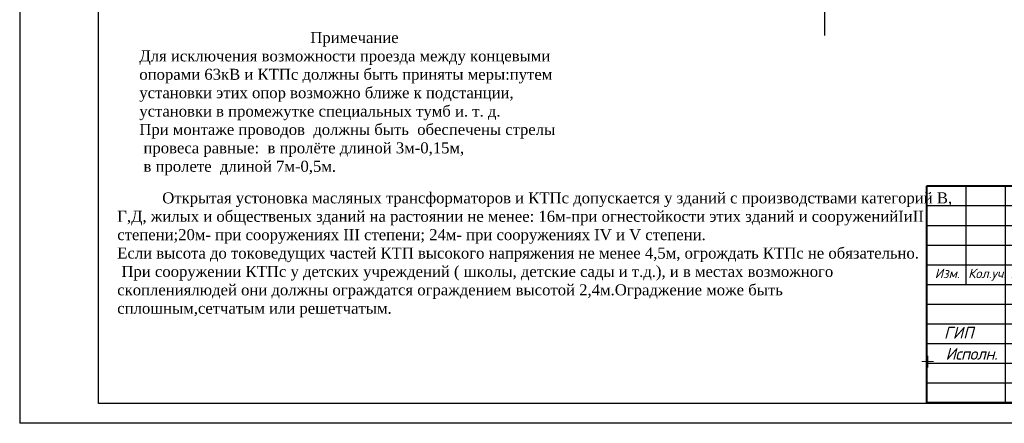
# Model space of a CAD drawing. Extents: x 10527 to 38813, y 13847 to 37526.
# Tile 12 of 256: x 35614 to 35863, y 32315 to 32417. Entities that reach past the tile are written whole.
import ezdxf

# ---------------------------------------------------------------- set-up
doc = ezdxf.new("R2010")
doc.units = 0
doc.header["$LTSCALE"] = 0.5
doc.header["$MEASUREMENT"] = 0
doc.layers.add('GEODS_POINT_GRID#_B', color=7, linetype='Continuous', true_color=0x000000)
doc.styles.add('ISOCPEUR', font='isocpeui.ttf', dxfattribs={"height": 300})
doc.styles.add('OOO-Kazar', font='isocpeur.ttf', dxfattribs={"height": 300})
doc.styles.get("Standard").update_dxf_attribs({"font": 'times.ttf'})

# ---------------------------------------------------------------- blocks, each defined once
blk = doc.blocks.new('CrossCoord_m1')
at = {"layer": 'GEODS_POINT_GRID#_B', "color": 3, "lineweight": 20, "true_color": 0x00ff00, "flags": 128}
for points in [[(-3, 0), (3, 0)], [(0, 3), (0, -3)]]:
    blk.add_lwpolyline(points, dxfattribs=at)
blk = doc.blocks.new('енаеар')
at = {"color": 5, "lineweight": 30, "ltscale": 100}
for points in [[(2775756, -500781), (2775800, -500660, -0.26657), (2775930, -500600), (2776320, -500570)], [(2775905, -500732, 0.104122), (2775865, -500812), (2775861, -500833)], [(2776388, -500654, 0.666286), (2776257, -500677, 0.666286)], [(2775729, -501198), (2776546, -501043, 0.273537), (2776637, -500959)]]:
    blk.add_lwpolyline(points, format="xyb", dxfattribs=at)
for points in [[(2775901, -500990), (2775947, -500710), (2775960, -500670)], [(2776250, -500700), (2776444, -500663), (2776454, -500633)], [(2776250, -500700), (2776258, -500673)], [(2776309, -500925), (2776362, -500745)], [(2776322, -500881), (2776362, -500745)], [(2776328, -500865), (2776388, -500654)], [(2776429, -500902), (2776482, -500722)], [(2776439, -500870), (2776481, -500722)], [(2776549, -500879), (2776601, -500700)], [(2776637, -500959), (2776719, -500679)], [(2775969, -500933), (2776003, -500813)], [(2776070, -500970), (2776123, -500790)], [(2776079, -500940), (2776122, -500790)], [(2776089, -500910), (2776123, -500790)], [(2776190, -500947), (2776242, -500768)], [(2776201, -500910), (2776242, -500768)], [(2776208, -500888), (2776242, -500768)], [(2775599, -501298), (2775618, -501214)], [(2775652, -501232), (2775671, -501148)], [(2775700, -501080), (2775820, -501060)], [(2775707, -501203), (2775727, -501119)]]:
    blk.add_lwpolyline(points, dxfattribs=at)
for centre, radius, start, end in [((2775812, -500800), 59.1, 161.6617, 325.8915), ((2775802, -500957), 104, 279.6859, 0.1623), ((2776020, -500950), 53.9, 161.5651, 349.2094), ((2776140, -500927), 53.9, 161.5651, 349.2094), ((2776259, -500905), 53.9, 161.5651, 349.2094), ((2776379, -500882), 53.9, 161.5651, 349.2094), ((2776499, -500859), 53.9, 161.5651, 349.2094), ((2776617, -500839), 53.9, 161.5651, 349.2094), ((2775765, -501379), 185, 101.288, 153.8492)]:
    blk.add_arc(centre, radius, start, end, dxfattribs=at)
blk = doc.blocks.new('2 Лайло')
at = {"color": 5, "lineweight": 30, "ltscale": 100}
for points in [[(2835430, -886930, 0.0997963), (2836784, -884956, 0.6711848), (2836459, -884556, 0.0918061), (2832640, -889070, 0.5697863), (2833090, -889446, 0.0924959), (2835880, -888310), (2838831, -884881, 1.0487229), (2838510, -884610, -0.0635172), (2835665, -887964, 0.749315), (2836129, -888489, 0.0576825), (2838940, -887230, 0.1188076), (2840300, -885630, 0.66771), (2839952, -885334, 0.0569221), (2838703, -886803, 0.8788279), (2839173, -887345, 0.0562181), (2841085, -885857, 0.9952462), (2840780, -885470, 0.1309776), (2839680, -886780, 0.6649566), (2839850, -887071, 0.1506579), (2842440, -885830, 0.1560771), (2847918, -878815, 1.0259242), (2846813, -878036, 0.120771), (2843130, -883850, -0.0475404), (2839410, -891490, -0.7227744), (2838720, -891330, -0.0915221), (2838820, -889340, -0.4991366), (2839300, -889110), (2840230, -889590)], [(2827360, -889570, -0.1061793), (2823120, -889140, 0.19071), (2821940, -889450, 0.1150572), (2820080, -892210, 0.6943743), (2820859, -893070, 0.0456854), (2832940, -881848, -0.871731), (2833250, -882330)], [(2832060, -890130, 0.1143931), (2827090, -891320, 0.3411049), (2825820, -893870, 0.4432524), (2826770, -894100, 0.1151467), (2829770, -890870, -0.0427712), (2837000, -880930, -0.8952041), (2837670, -881260), (2837486, -881633)], [(2830159, -884642, 0.0903848), (2830460, -882010, 0.6486397), (2830120, -882010, -0.1009124), (2829120, -885790, 0.6788591), (2831160, -886520)], [(2843940, -887400, 0.2683397), (2844540, -887870, 0.3712609), (2846430, -886600, 0.4192745), (2845640, -885670, -0.277164), (2844920, -885430, -0.3142166), (2845269, -884383, -0.0979697), (2857480, -881370)]]:
    blk.add_lwpolyline(points, format="xyb", dxfattribs=at)
blk = doc.blocks.new('ыв')
at = {"color": 7, "linetype": 'Continuous'}
for p, q in [((219455.2, 4533634.97), (219640.2, 4533634.97)), ((219455.2, 4533579.97), (219455.2, 4533634.97)), ((219465.2, 4533609.97), (219465.2, 4533634.97)), ((219475.2, 4533579.97), (219475.2, 4533634.97)), ((219485.2, 4533609.97), (219485.2, 4533634.97)), ((219495.2, 4533579.97), (219495.2, 4533634.97)), ((219510.2, 4533579.97), (219510.2, 4533634.97)), ((219520.2, 4533579.97), (219520.2, 4533634.97)), ((219520.2, 4533624.97), (219640.2, 4533624.97)), ((219455.2, 4533614.97), (219520.2, 4533614.97)), ((219455.2, 4533609.97), (219520.2, 4533609.97)), ((219520.2, 4533609.97), (219640.2, 4533609.97)), ((219590.2, 4533609.97), (219590.2, 4533579.97)), ((219605.2, 4533594.97), (219605.2, 4533609.97)), ((219620.14, 4533594.97), (219620.14, 4533609.97)), ((219590.2, 4533604.97), (219640.2, 4533604.97)), ((219520.2, 4533594.97), (219640.2, 4533594.97))]:
    blk.add_line(p, q, dxfattribs=at)
at = {"color": 7, "ltscale": 2}
blk.add_line((219628.2, 4533634.97), (219628.2, 4533624.97), dxfattribs=at)
at = {"lineweight": 40}
blk.add_lwpolyline([(219455.2, 4533634.97), (219640.2, 4533634.97), (219640.2, 4533579.97), (219455.2, 4533579.97)], close=True, dxfattribs=at)
at = {"color": 7, "linetype": 'Continuous'}
for points in [[(219455.2, 4533629.97), (219520.2, 4533629.97)], [(219455.2, 4533624.97), (219520.2, 4533624.97)], [(219455.2, 4533619.97), (219520.2, 4533619.97)], [(219455.2, 4533604.97), (219520.2, 4533604.97)], [(219455.2, 4533599.97), (219520.2, 4533599.97)], [(219455.2, 4533594.97), (219520.2, 4533594.97)], [(219455.2, 4533589.97), (219520.2, 4533589.97)], [(219455.2, 4533584.97), (219520.2, 4533584.97)]]:
    blk.add_lwpolyline(points, dxfattribs=at)
at = {"color": 5, "lineweight": 30, "xscale": 0.0004820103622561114, "yscale": 0.0004820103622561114, "zscale": 0.0004820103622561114}
blk.add_blockref('2 Лайло', (218138.89, 4534024.81), dxfattribs=at)
at = {"color": 3, "xscale": 0.01, "yscale": 0.01, "zscale": 0.01}
blk.add_blockref('енаеар', (191744.48, 4538600.97), dxfattribs=at)
at = {"layer": 'GEODS_POINT_GRID#_B', "color": 3, "true_color": 0x00ff00, "xscale": 0.5, "yscale": 0.5, "zscale": 0.5}
blk.add_blockref('CrossCoord_m1', (219455.45, 4533590.38), dxfattribs=at)
at = {"attachment_point": 5, "style": 'ISOCPEUR'}
for s, insert, char_height, width in [('Заказчик: "Термиз эркин и{\\fTimes New Roman|b0|i1|c204|p18;қ}тисодий зонаси\\Pдирекцияси" ДУК                                                          ', (219561.71, 4533628.83), 2.5005, 119.8228), ('Сурхондарё вилояти "Термиз" ЭИЗнинг Бандихон тумани худудидаги филиали учун о{\\fArial|b0|i1|c204|p34;қ}ова сув тизимини {\\fArial|b0|i1|c204|p34;қ}уриш', (219578.91, 4533616.68), 2.50048, 119.8228), ('ООО                               "Таьмирлойиха" МЧЖ', (219614.6, 4533587.93), 2.5005, 49.8095)]:
    blk.add_mtext(s, dxfattribs=dict(at, insert=insert, char_height=char_height, width=width))
at = {"color": 0, "linetype": 'Continuous', "lineweight": 5, "style": 'OOO-Kazar'}
for s, insert, char_height, attachment_point in [('{\\fISOCPEUR|b0|i1|c204|p34;НЭС}', (219634.58, 4533628.72), 3, 8), ('{\\fISOCPEUR|b0|i1|c204|p34;Изм.}', (219460.39, 4533613.97), 2.4, 2), ('{\\fISOCPEUR|b0|i1|c204|p34;Кол.уч.}', (219470.51, 4533613.97), 2.4, 2), ('{\\fISOCPEUR|b0|i1|c204|p34;Лист}', (219480.23, 4533613.97), 2.4, 2), ('{\\fISOCPEUR|b0|i1|c204|p34;№дог.}', (219490.59, 4533613.97), 2.4, 2), ('{\\fISOCPEUR|b0|i1|c204|p34;Подпись}', (219503.16, 4533613.97), 2.4, 2), ('{\\fISOCPEUR|b0|i1|c204|p34;Дата}', (219515.21, 4533613.97), 2.4, 2), ('{\\fISOCPEUR|b0|i1|c204|p34;Стадия}', (219597.61, 4533605.97), 3, 8), ('{\\fISOCPEUR|b0|i1|c204|p34;Лист }', (219612.85, 4533605.97), 3, 8), ('{\\fISOCPEUR|b0|i1|c204|p34;Листов }', (219628.89, 4533605.97), 3, 8), ('{\\fISOCPEUR|b0|i1|c204|p34;Р.П.}', (219597.15, 4533597.97), 3.5, 8), ('{\\fISOCPEUR|b0|i1|c204|p34;\\T0.95;Исполн.}', (219466.53, 4533593.88), 3, 2)]:
    blk.add_mtext(s, dxfattribs=dict(at, insert=insert, char_height=char_height, attachment_point=attachment_point))
at = {"color": 0, "ltscale": 0.1, "insert": (219629.62, 4533601.77), "char_height": 3, "attachment_point": 1}
blk.add_mtext_dynamic_manual_height_columns('16', width=9.8042, gutter_width=12.5, heights=[0], dxfattribs=at)
at = {"color": 0, "insert": (219459.55, 4533599.23), "char_height": 3, "attachment_point": 1}
blk.add_mtext('{\\fISOCPEUR|b0|i1|c204|p34;\\C256;ГИП}', dxfattribs=at)
at = {"char_height": 2.5005, "width": 21.8041}
for s, insert, attachment_point in [('{\\fISOCPEUR|b0|i1|c204|p34; Маматкулов}', (219476.01, 4533597.6), 4), ('{\\fISOCPEUR|b0|i1|c204|p34;Туракулов}', (219486.91, 4533591.66), 5)]:
    blk.add_mtext(s, dxfattribs=dict(at, insert=insert, attachment_point=attachment_point))

msp = doc.modelspace()

# ---------------------------------------------------------------- linework, layer by layer
for p, q in [((35613.661, 32614.718, -629.582), (35613.661, 32314.626, -629.582)), ((35633.661, 32319.626, -629.582), (35633.661, 32606.66, -629.582)), ((35817.707, 32435.128, -629.582), (35817.707, 32413.082, -629.582)), ((36028.629, 32319.626, -629.582), (35633.661, 32319.626, -629.582)), ((36033.629, 32314.626, -629.582), (35613.661, 32314.626, -629.582)), ((35779.541, 32314.626, -629.582), (35613.661, 32314.626, -629.582)), ((36033.629, 32314.626, -629.582), (35613.661, 32314.626, -629.582))]:
    msp.add_line(p, q)

# ---------------------------------------------------------------- block references
at = {"color": 18, "true_color": 0x000000}
msp.add_blockref('ыв', (-183611.567, -4501260.101, -629.582), dxfattribs=at)

# ---------------------------------------------------------------- texts
at = {"insert": (35643.995, 32413.943, -629.582), "char_height": 2.8, "width": 123.6787, "attachment_point": 1}
msp.add_mtext('{\\fGeorgia|b0|i0|c204|p18;\\C196;\\c8128584;   \\C7;                                      Примечание\\PДля исключения возможности проезда между концевыми\\Pопорами 63кВ и КТПс должны быть приняты меры:путем\\Pустановки этих опор возможно ближе к подстанции,\\Pустановки в промежутке специальных тумб и. т. д.\\PПри монтаже проводов  должны быть  обеспечены стрелы\\P провеса равные:  в пролёте длиной 3м-0,15м,\\P в пролете  длиной 7м-0,5м.}', dxfattribs=at)
at = {"color": 0, "insert": (35638.401, 32373.244, -664.082), "char_height": 2.5, "width": 201.14083, "attachment_point": 1}
msp.add_mtext('{\\fGeorgia|b0|i0|c204|p18;\\C256;  \\H1.12x;         Открытая устоновка масляных трансформаторов и КТПс допускается у зданий с производствами категорий В,\\PГ,Д, жилых и общественых зданий на растоянии не менее: 16м-при огнестойкости этих зданий и сооружений\\fGeorgia|b0|i0|c0|p18;I\\fGeorgia|b0|i0|c204|p18;и\\fGeorgia|b0|i0|c0|p18;II\\P\\fGeorgia|b0|i0|c204|p18;степени;20м- при сооружениях\\fGeorgia|b0|i0|c0|p18; III\\fGeorgia|b0|i0|c204|p18; степени; 24м- при сооружениях \\fGeorgia|b0|i0|c0|p18;IV\\fGeorgia|b0|i0|c204|p18; и \\fGeorgia|b0|i0|c0|p18;V \\fGeorgia|b0|i0|c204|p18;степени.\\PЕсли высота до токоведущих частей КТП высокого напряжения не менее 4,5м, огрождать КТПс не обязательно.\\P При сооружении КТПс у детских учреждений ( школы, детские сады и т.д.), и в местах возможного скоплениялюдей они должны ограждатся\\fGeorgia|b0|i0|c0|p18; \\fGeorgia|b0|i0|c204|p18;ограждением высотой 2,4м.Ограджение може быть сплошным,сетчатым или решетчатым.}', dxfattribs=at)

doc.saveas('drawing.dxf')
